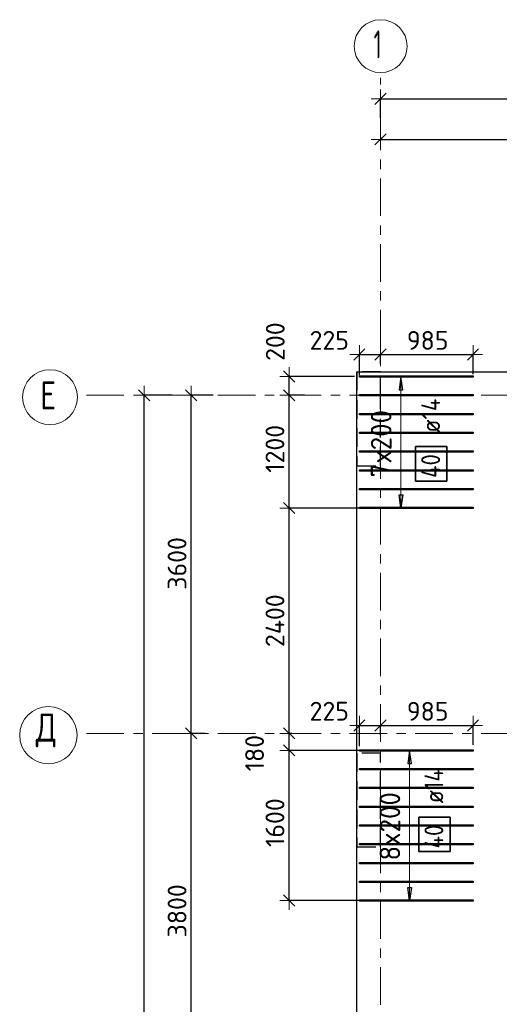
# Model space of a CAD drawing. Header units: metres. Extents: x -38 to 97, y -15 to 21.
# Tile 8 of 82: x -3.34 to 1.76, y 9.91 to 20.4. Entities that reach past the tile are written whole.
import ezdxf

# ---------------------------------------------------------------- set-up
doc = ezdxf.new("R2010")
doc.units = ezdxf.units.M
doc.header["$PDMODE"] = 65
for name, pattern in [('______11', [0.5, 0.4, -0.05, 0, -0.05]), ('______2', [0.27, 0.2, -0.07]), ('______5', [1.1, 0.8, -0.1, 0.1, -0.1])]:
    doc.linetypes.add(name, pattern=pattern)
for name, color, linetype, lineweight in [('XR$2$Осевая линия (1)', 7, '______5', 13), ('XR$2$Размерная линия (1)', 7, 'Continuous', 13), ('XR$3$Арм.стержн. Доп. арматура', 180, 'Continuous', 35), ('XR$3$Перекрытие (1)', 7, 'Continuous', 35), ('XR$3$Размерная линия (1)', 7, 'Continuous', 13)]:
    doc.layers.add(name, color=color, linetype=linetype, lineweight=lineweight)
doc.layers.add('XR$5$Стена_ бетон несущ.', color=7, linetype='Continuous', lineweight=70, true_color=0xb4b496)
doc.styles.add('ISOCPEUR', font='txt')
doc.dimstyles.new('DIMSTYLE_2', dxfattribs={"dimtxt": 0.2, "dimasz": 0.2, "dimexe": 0, "dimexo": 0, "dimgap": 0.1, "dimtad": 2, "dimdec": 0, "dimlfac": 1000, "dimrnd": 5, "dimzin": 12, "dimdsep": 46, "dimtxsty": 'ISOCPEUR', "dimblk1": 'ALL_ML_STRICH', "dimblk2": 'ALL_ML_STRICH', "dimsah": 1, "dimcen": 0, "dimclrd": 7, "dimclre": 256, "dimclrt": 7, "dimadec": 0, "dimazin": 0, "dimtfac": 1, "dimtdec": 0, "dimtix": 1, "dimtmove": 2, "dimatfit": 3, "dimfxl": 0, "dimtzin": 0, "dimlwd": 0, "dimlwe": -3, "dimarcsym": 0})
doc.dimstyles.new('DIMSTYLE_3', dxfattribs={"dimtxt": 0.2, "dimasz": 0.2, "dimexe": 0, "dimexo": 0, "dimgap": 0.1, "dimtad": 2, "dimdec": 0, "dimlfac": 1000, "dimrnd": 5, "dimzin": 12, "dimdsep": 46, "dimtxsty": 'ISOCPEUR', "dimblk1": 'ALL_ML_STRICH', "dimblk2": 'ALL_ML_STRICH', "dimsah": 1, "dimcen": 0, "dimclrd": 7, "dimclre": 256, "dimclrt": 7, "dimadec": 0, "dimazin": 0, "dimtfac": 1, "dimtdec": 0, "dimtix": 1, "dimtmove": 2, "dimatfit": 3, "dimfxl": 0, "dimtzin": 0, "dimlwd": 0, "dimlwe": -3, "dimarcsym": 0})
doc.dimstyles.new('DIMSTYLE_6', dxfattribs={"dimtxt": 0.2, "dimasz": 0.2, "dimexe": 0, "dimexo": 0, "dimgap": 0.1, "dimtad": 2, "dimdec": 0, "dimlfac": 1000, "dimrnd": 5, "dimzin": 12, "dimdsep": 46, "dimtxsty": 'ISOCPEUR', "dimblk1": 'ALL_ML_STRICH', "dimblk2": 'ALL_ML_STRICH', "dimsah": 1, "dimcen": 0, "dimclrd": 7, "dimclre": 256, "dimclrt": 7, "dimadec": 0, "dimazin": 0, "dimtfac": 1, "dimtdec": 0, "dimtix": 1, "dimtmove": 2, "dimatfit": 3, "dimfxl": 0, "dimtvp": 1.2, "dimtzin": 0, "dimlwd": 0, "dimlwe": -3, "dimarcsym": 0})

# ---------------------------------------------------------------- blocks, each defined once
blk = doc.blocks.new('ALL_ML_STRICH')
at = {"color": 0, "linetype": 'ByBlock', "lineweight": -2}
for p, q in [((-1, 0), (0.5, 0)), ((-0.3, -0.3), (0.3, 0.3)), ((0, -0.5), (0, 0.5))]:
    blk.add_line(p, q, dxfattribs=at)
blk = doc.blocks.new('*D5')
at = {"layer": 'DEFPOINTS', "color": 7, "linetype": 'Continuous', "lineweight": 13, "transparency": 33554687}
for p in [(-1.699, 16.4), (-2.294, 0), (-2.015, 0)]:
    blk.add_point(p, dxfattribs=at)
at = {"layer": 'XR$2$Размерная линия (1)', "color": 9, "linetype": 'Continuous', "lineweight": -2, "true_color": 0xc7c7c7, "transparency": 33554687}
for p, q in [((-1.719, 16.4), (-2.015, 16.4)), ((-2.274, 0), (-2.015, 0))]:
    blk.add_line(p, q, dxfattribs=at)
at = {"layer": 'XR$2$Размерная линия (1)', "color": 7, "linetype": 'Continuous', "lineweight": -2, "transparency": 33554687}
blk.add_line((-2.015, 0), (-2.015, 16.4), dxfattribs=at)
at = {"layer": 'XR$2$Размерная линия (1)', "color": 7, "linetype": 'Continuous', "lineweight": 13, "transparency": 33554687, "xscale": 0.2, "yscale": 0.2, "zscale": 0.2}
for p, rotation in [((-2.015, 16.4), 90), ((-2.015, 0), 270)]:
    blk.add_blockref('ALL_ML_STRICH', p, dxfattribs=dict(at, rotation=rotation))
at = {"layer": 'XR$2$Размерная линия (1)', "color": 7, "linetype": 'Continuous', "lineweight": 13, "transparency": 33554687, "insert": (-2.165, 8.22), "char_height": 0.2, "width": 1, "attachment_point": 5, "rotation": 90, "style": 'ISOCPEUR'}
blk.add_mtext('\\A1;{16400}', dxfattribs=at)
blk = doc.blocks.new('*D9')
at = {"layer": 'DEFPOINTS', "color": 7, "linetype": 'Continuous', "lineweight": 13, "transparency": 33554687}
for p in [(-1.347, 12.8), (-1.515, 9), (-1.253, 9)]:
    blk.add_point(p, dxfattribs=at)
at = {"layer": 'XR$2$Размерная линия (1)', "color": 9, "linetype": 'Continuous', "lineweight": -2, "true_color": 0xc7c7c7, "transparency": 33554687}
for p, q in [((-1.367, 12.8), (-1.515, 12.8)), ((-1.273, 9), (-1.515, 9))]:
    blk.add_line(p, q, dxfattribs=at)
at = {"layer": 'XR$2$Размерная линия (1)', "color": 7, "linetype": 'Continuous', "lineweight": -2, "transparency": 33554687}
blk.add_line((-1.515, 9), (-1.515, 12.8), dxfattribs=at)
at = {"layer": 'XR$2$Размерная линия (1)', "color": 7, "linetype": 'Continuous', "lineweight": 13, "transparency": 33554687, "xscale": 0.2, "yscale": 0.2, "zscale": 0.2}
for p, rotation in [((-1.515, 12.8), 90), ((-1.515, 9), 270)]:
    blk.add_blockref('ALL_ML_STRICH', p, dxfattribs=dict(at, rotation=rotation))
at = {"layer": 'XR$2$Размерная линия (1)', "color": 7, "linetype": 'Continuous', "lineweight": 13, "transparency": 33554687, "insert": (-1.665, 10.91), "char_height": 0.2, "width": 0.8, "attachment_point": 5, "rotation": 90, "style": 'ISOCPEUR'}
blk.add_mtext('\\A1;{3800}', dxfattribs=at)
blk = doc.blocks.new('*D10')
at = {"layer": 'DEFPOINTS', "color": 7, "linetype": 'Continuous', "lineweight": 13, "transparency": 33554687}
for p in [(-1.26, 16.4), (-1.515, 12.8), (-1.347, 12.8)]:
    blk.add_point(p, dxfattribs=at)
at = {"layer": 'XR$2$Размерная линия (1)', "color": 9, "linetype": 'Continuous', "lineweight": -2, "true_color": 0xc7c7c7, "transparency": 33554687}
for p, q in [((-1.28, 16.4), (-1.515, 16.4)), ((-1.367, 12.8), (-1.515, 12.8))]:
    blk.add_line(p, q, dxfattribs=at)
at = {"layer": 'XR$2$Размерная линия (1)', "color": 7, "linetype": 'Continuous', "lineweight": -2, "transparency": 33554687}
blk.add_line((-1.515, 12.8), (-1.515, 16.4), dxfattribs=at)
at = {"layer": 'XR$2$Размерная линия (1)', "color": 7, "linetype": 'Continuous', "lineweight": 13, "transparency": 33554687, "xscale": 0.2, "yscale": 0.2, "zscale": 0.2}
for p, rotation in [((-1.515, 16.4), 90), ((-1.515, 12.8), 270)]:
    blk.add_blockref('ALL_ML_STRICH', p, dxfattribs=dict(at, rotation=rotation))
at = {"layer": 'XR$2$Размерная линия (1)', "color": 7, "linetype": 'Continuous', "lineweight": 13, "transparency": 33554687, "insert": (-1.665, 14.61), "char_height": 0.2, "width": 0.8, "attachment_point": 5, "rotation": 90, "style": 'ISOCPEUR'}
blk.add_mtext('\\A1;{3600}', dxfattribs=at)
blk = doc.blocks.new('*D11')
at = {"layer": 'DEFPOINTS', "color": 7, "linetype": 'Continuous', "lineweight": 13, "transparency": 33554687}
for p in [(0.5, 19.557), (0.5, 19.377), (61.6, 17.12)]:
    blk.add_point(p, dxfattribs=at)
at = {"layer": 'XR$2$Размерная линия (1)', "color": 9, "linetype": 'Continuous', "lineweight": -2, "true_color": 0xc7c7c7, "transparency": 33554687}
for p, q in [((0.5, 19.357), (0.5, 19.557)), ((61.6, 17.14), (61.6, 19.557))]:
    blk.add_line(p, q, dxfattribs=at)
at = {"layer": 'XR$2$Размерная линия (1)', "color": 7, "linetype": 'Continuous', "lineweight": -2, "transparency": 33554687}
blk.add_line((0.5, 19.557), (61.6, 19.557), dxfattribs=at)
at = {"layer": 'XR$2$Размерная линия (1)', "color": 7, "linetype": 'Continuous', "lineweight": 13, "transparency": 33554687, "xscale": 0.2, "yscale": 0.2, "zscale": 0.2, "rotation": 180}
blk.add_blockref('ALL_ML_STRICH', (0.5, 19.557), dxfattribs=at)
at = {"layer": 'XR$2$Размерная линия (1)', "color": 7, "linetype": 'Continuous', "lineweight": 13, "transparency": 33554687, "xscale": 0.2, "yscale": 0.2, "zscale": 0.2}
blk.add_blockref('ALL_ML_STRICH', (61.6, 19.557), dxfattribs=at)
at = {"layer": 'XR$2$Размерная линия (1)', "color": 7, "linetype": 'Continuous', "lineweight": 13, "transparency": 33554687, "insert": (31.1, 19.707), "char_height": 0.2, "width": 1, "attachment_point": 5, "style": 'ISOCPEUR'}
blk.add_mtext('\\A1;{61100}', dxfattribs=at)
blk = doc.blocks.new('*D26')
at = {"layer": 'DEFPOINTS', "color": 7, "linetype": 'Continuous', "lineweight": 13, "transparency": 33554687}
for p in [(4.5, 19.191), (0.5, 19.17), (0.5, 19.126)]:
    blk.add_point(p, dxfattribs=at)
at = {"layer": 'XR$2$Размерная линия (1)', "color": 9, "linetype": 'Continuous', "lineweight": -2, "true_color": 0xc7c7c7, "transparency": 33554687}
for p, q in [((0.5, 19.15), (0.5, 19.126)), ((4.5, 19.171), (4.5, 19.126))]:
    blk.add_line(p, q, dxfattribs=at)
at = {"layer": 'XR$2$Размерная линия (1)', "color": 7, "linetype": 'Continuous', "lineweight": -2, "transparency": 33554687}
blk.add_line((0.5, 19.126), (4.5, 19.126), dxfattribs=at)
at = {"layer": 'XR$2$Размерная линия (1)', "color": 7, "linetype": 'Continuous', "lineweight": 13, "transparency": 33554687, "xscale": 0.2, "yscale": 0.2, "zscale": 0.2, "rotation": 180}
blk.add_blockref('ALL_ML_STRICH', (0.5, 19.126), dxfattribs=at)
at = {"layer": 'XR$2$Размерная линия (1)', "color": 7, "linetype": 'Continuous', "lineweight": 13, "transparency": 33554687, "xscale": 0.2, "yscale": 0.2, "zscale": 0.2}
blk.add_blockref('ALL_ML_STRICH', (4.5, 19.126), dxfattribs=at)
at = {"layer": 'XR$2$Размерная линия (1)', "color": 7, "linetype": 'Continuous', "lineweight": 13, "transparency": 33554687, "insert": (2.5, 19.276), "char_height": 0.2, "width": 0.8, "attachment_point": 5, "style": 'ISOCPEUR'}
blk.add_mtext('\\A1;{4000}', dxfattribs=at)
blk = doc.blocks.new('*D352')
at = {"layer": 'DEFPOINTS', "color": 7, "linetype": 'Continuous', "lineweight": 13, "transparency": 33554687}
for p in [(0.275, 16.835), (0.5, 16.716), (0.275, 16.593)]:
    blk.add_point(p, dxfattribs=at)
at = {"layer": 'XR$3$Размерная линия (1)', "color": 9, "linetype": 'Continuous', "lineweight": -2, "true_color": 0xc7c7c7, "transparency": 33554687}
for p, q in [((0.275, 16.613), (0.275, 16.835)), ((0.5, 16.736), (0.5, 16.835))]:
    blk.add_line(p, q, dxfattribs=at)
at = {"layer": 'XR$3$Размерная линия (1)', "color": 7, "linetype": 'Continuous', "lineweight": -2, "transparency": 33554687}
blk.add_line((0.275, 16.835), (0.5, 16.835), dxfattribs=at)
at = {"layer": 'XR$3$Размерная линия (1)', "color": 7, "linetype": 'Continuous', "lineweight": 13, "transparency": 33554687, "xscale": 0.2, "yscale": 0.2, "zscale": 0.2, "rotation": 180}
blk.add_blockref('ALL_ML_STRICH', (0.275, 16.835), dxfattribs=at)
at = {"layer": 'XR$3$Размерная линия (1)', "color": 7, "linetype": 'Continuous', "lineweight": 13, "transparency": 33554687, "xscale": 0.2, "yscale": 0.2, "zscale": 0.2}
blk.add_blockref('ALL_ML_STRICH', (0.5, 16.835), dxfattribs=at)
at = {"layer": 'XR$3$Размерная линия (1)', "color": 7, "linetype": 'Continuous', "lineweight": 13, "transparency": 33554687, "insert": (-0.045, 16.986), "char_height": 0.2, "width": 0.6, "attachment_point": 5, "style": 'ISOCPEUR'}
blk.add_mtext('\\A1;{225}', dxfattribs=at)
blk = doc.blocks.new('*D353')
at = {"layer": 'DEFPOINTS', "color": 7, "linetype": 'Continuous', "lineweight": 13, "transparency": 33554687}
for p in [(0.5, 16.835), (0.5, 16.716), (1.485, 16.607)]:
    blk.add_point(p, dxfattribs=at)
at = {"layer": 'XR$3$Размерная линия (1)', "color": 9, "linetype": 'Continuous', "lineweight": -2, "true_color": 0xc7c7c7, "transparency": 33554687}
for p, q in [((0.5, 16.736), (0.5, 16.835)), ((1.485, 16.627), (1.485, 16.835))]:
    blk.add_line(p, q, dxfattribs=at)
at = {"layer": 'XR$3$Размерная линия (1)', "color": 7, "linetype": 'Continuous', "lineweight": -2, "transparency": 33554687}
blk.add_line((0.5, 16.835), (1.485, 16.835), dxfattribs=at)
at = {"layer": 'XR$3$Размерная линия (1)', "color": 7, "linetype": 'Continuous', "lineweight": 13, "transparency": 33554687, "xscale": 0.2, "yscale": 0.2, "zscale": 0.2, "rotation": 180}
blk.add_blockref('ALL_ML_STRICH', (0.5, 16.835), dxfattribs=at)
at = {"layer": 'XR$3$Размерная линия (1)', "color": 7, "linetype": 'Continuous', "lineweight": 13, "transparency": 33554687, "xscale": 0.2, "yscale": 0.2, "zscale": 0.2}
blk.add_blockref('ALL_ML_STRICH', (1.485, 16.835), dxfattribs=at)
at = {"layer": 'XR$3$Размерная линия (1)', "color": 7, "linetype": 'Continuous', "lineweight": 13, "transparency": 33554687, "insert": (1.002, 16.985), "char_height": 0.2, "width": 0.6, "attachment_point": 5, "style": 'ISOCPEUR'}
blk.add_mtext('\\A1;{985}', dxfattribs=at)
blk = doc.blocks.new('*D354')
at = {"layer": 'DEFPOINTS', "color": 7, "linetype": 'Continuous', "lineweight": 13, "transparency": 33554687}
for p in [(0.275, 12.885), (0.5, 12.766), (0.275, 12.643)]:
    blk.add_point(p, dxfattribs=at)
at = {"layer": 'XR$3$Размерная линия (1)', "color": 9, "linetype": 'Continuous', "lineweight": -2, "true_color": 0xc7c7c7, "transparency": 33554687}
for p, q in [((0.275, 12.663), (0.275, 12.885)), ((0.5, 12.786), (0.5, 12.885))]:
    blk.add_line(p, q, dxfattribs=at)
at = {"layer": 'XR$3$Размерная линия (1)', "color": 7, "linetype": 'Continuous', "lineweight": -2, "transparency": 33554687}
blk.add_line((0.275, 12.885), (0.5, 12.885), dxfattribs=at)
at = {"layer": 'XR$3$Размерная линия (1)', "color": 7, "linetype": 'Continuous', "lineweight": 13, "transparency": 33554687, "xscale": 0.2, "yscale": 0.2, "zscale": 0.2, "rotation": 180}
blk.add_blockref('ALL_ML_STRICH', (0.275, 12.885), dxfattribs=at)
at = {"layer": 'XR$3$Размерная линия (1)', "color": 7, "linetype": 'Continuous', "lineweight": 13, "transparency": 33554687, "xscale": 0.2, "yscale": 0.2, "zscale": 0.2}
blk.add_blockref('ALL_ML_STRICH', (0.5, 12.885), dxfattribs=at)
at = {"layer": 'XR$3$Размерная линия (1)', "color": 7, "linetype": 'Continuous', "lineweight": 13, "transparency": 33554687, "insert": (-0.045, 13.036), "char_height": 0.2, "width": 0.6, "attachment_point": 5, "style": 'ISOCPEUR'}
blk.add_mtext('\\A1;{225}', dxfattribs=at)
blk = doc.blocks.new('*D355')
at = {"layer": 'DEFPOINTS', "color": 7, "linetype": 'Continuous', "lineweight": 13, "transparency": 33554687}
for p in [(0.5, 12.885), (0.5, 12.766), (1.485, 12.657)]:
    blk.add_point(p, dxfattribs=at)
at = {"layer": 'XR$3$Размерная линия (1)', "color": 9, "linetype": 'Continuous', "lineweight": -2, "true_color": 0xc7c7c7, "transparency": 33554687}
for p, q in [((0.5, 12.786), (0.5, 12.885)), ((1.485, 12.677), (1.485, 12.885))]:
    blk.add_line(p, q, dxfattribs=at)
at = {"layer": 'XR$3$Размерная линия (1)', "color": 7, "linetype": 'Continuous', "lineweight": -2, "transparency": 33554687}
blk.add_line((0.5, 12.885), (1.485, 12.885), dxfattribs=at)
at = {"layer": 'XR$3$Размерная линия (1)', "color": 7, "linetype": 'Continuous', "lineweight": 13, "transparency": 33554687, "xscale": 0.2, "yscale": 0.2, "zscale": 0.2, "rotation": 180}
blk.add_blockref('ALL_ML_STRICH', (0.5, 12.885), dxfattribs=at)
at = {"layer": 'XR$3$Размерная линия (1)', "color": 7, "linetype": 'Continuous', "lineweight": 13, "transparency": 33554687, "xscale": 0.2, "yscale": 0.2, "zscale": 0.2}
blk.add_blockref('ALL_ML_STRICH', (1.485, 12.885), dxfattribs=at)
at = {"layer": 'XR$3$Размерная линия (1)', "color": 7, "linetype": 'Continuous', "lineweight": 13, "transparency": 33554687, "insert": (1.002, 13.035), "char_height": 0.2, "width": 0.6, "attachment_point": 5, "style": 'ISOCPEUR'}
blk.add_mtext('\\A1;{985}', dxfattribs=at)
blk = doc.blocks.new('*D410')
at = {"layer": 'DEFPOINTS', "color": 7, "linetype": 'Continuous', "lineweight": 13, "transparency": 33554687}
for p in [(0.324, 12.619), (-0.473, 11.019), (0.358, 11.019)]:
    blk.add_point(p, dxfattribs=at)
at = {"layer": 'XR$3$Размерная линия (1)', "color": 9, "linetype": 'Continuous', "lineweight": -2, "true_color": 0xc7c7c7, "transparency": 33554687}
for p, q in [((0.304, 12.619), (-0.473, 12.619)), ((0.338, 11.019), (-0.473, 11.019))]:
    blk.add_line(p, q, dxfattribs=at)
at = {"layer": 'XR$3$Размерная линия (1)', "color": 7, "linetype": 'Continuous', "lineweight": -2, "transparency": 33554687}
blk.add_line((-0.473, 11.019), (-0.473, 12.619), dxfattribs=at)
at = {"layer": 'XR$3$Размерная линия (1)', "color": 7, "linetype": 'Continuous', "lineweight": 13, "transparency": 33554687, "xscale": 0.2, "yscale": 0.2, "zscale": 0.2}
for p, rotation in [((-0.473, 12.619), 90), ((-0.473, 11.019), 270)]:
    blk.add_blockref('ALL_ML_STRICH', p, dxfattribs=dict(at, rotation=rotation))
at = {"layer": 'XR$3$Размерная линия (1)', "color": 7, "linetype": 'Continuous', "lineweight": 13, "transparency": 33554687, "insert": (-0.623, 11.849), "char_height": 0.2, "width": 0.8, "attachment_point": 5, "rotation": 90, "style": 'ISOCPEUR'}
blk.add_mtext('\\A1;{1600}', dxfattribs=at)
blk = doc.blocks.new('*D411')
at = {"layer": 'DEFPOINTS', "color": 7, "linetype": 'Continuous', "lineweight": 13, "transparency": 33554687}
for p in [(-0.422, 12.8), (-0.473, 12.619), (0.324, 12.619)]:
    blk.add_point(p, dxfattribs=at)
at = {"layer": 'XR$3$Размерная линия (1)', "color": 9, "linetype": 'Continuous', "lineweight": -2, "true_color": 0xc7c7c7, "transparency": 33554687}
for p, q in [((-0.442, 12.8), (-0.473, 12.8)), ((0.304, 12.619), (-0.473, 12.619))]:
    blk.add_line(p, q, dxfattribs=at)
at = {"layer": 'XR$3$Размерная линия (1)', "color": 7, "linetype": 'Continuous', "lineweight": -2, "transparency": 33554687}
blk.add_line((-0.473, 12.619), (-0.473, 12.8), dxfattribs=at)
at = {"layer": 'XR$3$Размерная линия (1)', "color": 7, "linetype": 'Continuous', "lineweight": 13, "transparency": 33554687, "xscale": 0.2, "yscale": 0.2, "zscale": 0.2}
for p, rotation in [((-0.473, 12.8), 90), ((-0.473, 12.619), 270)]:
    blk.add_blockref('ALL_ML_STRICH', p, dxfattribs=dict(at, rotation=rotation))
at = {"layer": 'XR$3$Размерная линия (1)', "color": 7, "linetype": 'Continuous', "lineweight": 13, "transparency": 33554687, "insert": (-0.84, 12.589), "char_height": 0.2, "width": 0.6, "attachment_point": 5, "rotation": 90, "style": 'ISOCPEUR'}
blk.add_mtext('\\A1;{180}', dxfattribs=at)
blk = doc.blocks.new('*D412')
at = {"layer": 'DEFPOINTS', "color": 7, "linetype": 'Continuous', "lineweight": 13, "transparency": 33554687}
for p in [(0.309, 15.2), (-0.473, 12.8), (-0.422, 12.8)]:
    blk.add_point(p, dxfattribs=at)
at = {"layer": 'XR$3$Размерная линия (1)', "color": 9, "linetype": 'Continuous', "lineweight": -2, "true_color": 0xc7c7c7, "transparency": 33554687}
for p, q in [((0.289, 15.2), (-0.473, 15.2)), ((-0.442, 12.8), (-0.473, 12.8))]:
    blk.add_line(p, q, dxfattribs=at)
at = {"layer": 'XR$3$Размерная линия (1)', "color": 7, "linetype": 'Continuous', "lineweight": -2, "transparency": 33554687}
blk.add_line((-0.473, 12.8), (-0.473, 15.2), dxfattribs=at)
at = {"layer": 'XR$3$Размерная линия (1)', "color": 7, "linetype": 'Continuous', "lineweight": 13, "transparency": 33554687, "xscale": 0.2, "yscale": 0.2, "zscale": 0.2}
for p, rotation in [((-0.473, 15.2), 90), ((-0.473, 12.8), 270)]:
    blk.add_blockref('ALL_ML_STRICH', p, dxfattribs=dict(at, rotation=rotation))
at = {"layer": 'XR$3$Размерная линия (1)', "color": 7, "linetype": 'Continuous', "lineweight": 13, "transparency": 33554687, "insert": (-0.623, 14), "char_height": 0.2, "width": 0.8, "attachment_point": 5, "rotation": 90, "style": 'ISOCPEUR'}
blk.add_mtext('\\A1;{2400}', dxfattribs=at)
blk = doc.blocks.new('*D413')
at = {"layer": 'DEFPOINTS', "color": 7, "linetype": 'Continuous', "lineweight": 13, "transparency": 33554687}
for p in [(-0.287, 16.4), (-0.473, 15.2), (0.309, 15.2)]:
    blk.add_point(p, dxfattribs=at)
at = {"layer": 'XR$3$Размерная линия (1)', "color": 9, "linetype": 'Continuous', "lineweight": -2, "true_color": 0xc7c7c7, "transparency": 33554687}
for p, q in [((-0.307, 16.4), (-0.473, 16.4)), ((0.289, 15.2), (-0.473, 15.2))]:
    blk.add_line(p, q, dxfattribs=at)
at = {"layer": 'XR$3$Размерная линия (1)', "color": 7, "linetype": 'Continuous', "lineweight": -2, "transparency": 33554687}
blk.add_line((-0.473, 15.2), (-0.473, 16.4), dxfattribs=at)
at = {"layer": 'XR$3$Размерная линия (1)', "color": 7, "linetype": 'Continuous', "lineweight": 13, "transparency": 33554687, "xscale": 0.2, "yscale": 0.2, "zscale": 0.2}
for p, rotation in [((-0.473, 16.4), 90), ((-0.473, 15.2), 270)]:
    blk.add_blockref('ALL_ML_STRICH', p, dxfattribs=dict(at, rotation=rotation))
at = {"layer": 'XR$3$Размерная линия (1)', "color": 7, "linetype": 'Continuous', "lineweight": 13, "transparency": 33554687, "insert": (-0.623, 15.83), "char_height": 0.2, "width": 0.8, "attachment_point": 5, "rotation": 90, "style": 'ISOCPEUR'}
blk.add_mtext('\\A1;{1200}', dxfattribs=at)
blk = doc.blocks.new('*D414')
at = {"layer": 'DEFPOINTS', "color": 7, "linetype": 'Continuous', "lineweight": 13, "transparency": 33554687}
for p in [(0.245, 16.6), (-0.473, 16.4), (-0.287, 16.4)]:
    blk.add_point(p, dxfattribs=at)
at = {"layer": 'XR$3$Размерная линия (1)', "color": 9, "linetype": 'Continuous', "lineweight": -2, "true_color": 0xc7c7c7, "transparency": 33554687}
for p, q in [((0.225, 16.6), (-0.473, 16.6)), ((-0.307, 16.4), (-0.473, 16.4))]:
    blk.add_line(p, q, dxfattribs=at)
at = {"layer": 'XR$3$Размерная линия (1)', "color": 7, "linetype": 'Continuous', "lineweight": -2, "transparency": 33554687}
blk.add_line((-0.473, 16.4), (-0.473, 16.6), dxfattribs=at)
at = {"layer": 'XR$3$Размерная линия (1)', "color": 7, "linetype": 'Continuous', "lineweight": 13, "transparency": 33554687, "xscale": 0.2, "yscale": 0.2, "zscale": 0.2}
for p, rotation in [((-0.473, 16.6), 90), ((-0.473, 16.4), 270)]:
    blk.add_blockref('ALL_ML_STRICH', p, dxfattribs=dict(at, rotation=rotation))
at = {"layer": 'XR$3$Размерная линия (1)', "color": 7, "linetype": 'Continuous', "lineweight": 13, "transparency": 33554687, "insert": (-0.62, 16.972), "char_height": 0.2, "width": 0.6, "attachment_point": 5, "rotation": 90, "style": 'ISOCPEUR'}
blk.add_mtext('\\A1;{200}', dxfattribs=at)

msp = doc.modelspace()

# ---------------------------------------------------------------- linework, layer by layer
at = {"layer": 'XR$2$Осевая линия (1)', "color": 253, "linetype": '______11', "lineweight": 13, "true_color": 0xa0a0a0, "transparency": 33554687}
for p, q in [((0.5, -3.39), (0.5, 19.78)), ((-2.63, 16.4), (62.6, 16.4)), ((-2.63, 12.8), (62.6, 12.8))]:
    msp.add_line(p, q, dxfattribs=at)
at = {"layer": 'XR$2$Осевая линия (1)', "color": 7, "linetype": 'Continuous', "lineweight": 13, "transparency": 33554687}
for centre, radius in [((0.5019, 20.1186), 0.2819), ((-3.0176, 16.3805), 0.2924), ((-3.0342, 12.7805), 0.3058)]:
    msp.add_circle(centre, radius, dxfattribs=at)
at = {"layer": 'XR$3$Арм.стержн. Доп. арматура', "color": 253, "linetype": 'Continuous', "lineweight": -3, "true_color": 0xa0a0a0, "transparency": 33554687}
for p, q in [((0.7173, 16.6002), (0.6173, 16.6002)), ((0.7173, 16.6002), (0.8173, 16.6002)), ((0.7173, 15.2002), (0.6173, 15.2002)), ((0.7173, 15.2002), (0.8173, 15.2002)), ((0.81, 12.6189), (0.71, 12.6189)), ((0.81, 12.6189), (0.91, 12.6189)), ((0.81, 11.0189), (0.71, 11.0189)), ((0.81, 11.0189), (0.91, 11.0189))]:
    msp.add_line(p, q, dxfattribs=at)
at = {"layer": 'XR$3$Арм.стержн. Доп. арматура', "color": 7, "linetype": 'Continuous', "lineweight": 25, "transparency": 33554687}
for p, q in [((0.7173, 16.6002), (0.6973, 16.4602)), ((0.7373, 16.4602), (0.7173, 16.6002)), ((0.6973, 16.4602), (0.7373, 16.4602)), ((0.7173, 15.2002), (0.6973, 15.3402)), ((0.6973, 15.3402), (0.7373, 15.3402)), ((0.7373, 15.3402), (0.7173, 15.2002)), ((0.81, 12.6189), (0.79, 12.4789)), ((0.83, 12.4789), (0.81, 12.6189)), ((0.79, 12.4789), (0.83, 12.4789)), ((0.81, 11.0189), (0.79, 11.1589)), ((0.79, 11.1589), (0.83, 11.1589)), ((0.83, 11.1589), (0.81, 11.0189))]:
    msp.add_line(p, q, dxfattribs=at)
at = {"layer": 'XR$3$Арм.стержн. Доп. арматура', "color": 7, "linetype": 'Continuous', "lineweight": 13, "transparency": 33554687}
for p, q in [((0.7173, 16.6002), (0.7173, 16.6002)), ((0.7173, 15.2002), (0.7173, 16.6002)), ((0.7173, 15.2002), (0.7173, 15.2002)), ((0.81, 12.6189), (0.81, 12.6189)), ((0.81, 11.0189), (0.81, 12.6189)), ((0.81, 11.0189), (0.81, 11.0189))]:
    msp.add_line(p, q, dxfattribs=at)
at = {"layer": 'XR$3$Арм.стержн. Доп. арматура', "color": 7, "linetype": 'Continuous', "lineweight": 25, "transparency": 33554687}
for points in [[(0.275, 16.6072), (1.485, 16.6072), (1.485, 16.5932), (0.275, 16.5932), (0.275, 16.6072)], [(0.275, 16.4072), (1.485, 16.4072), (1.485, 16.3932), (0.275, 16.3932), (0.275, 16.4072)], [(0.275, 16.2072), (1.485, 16.2072), (1.485, 16.1932), (0.275, 16.1932), (0.275, 16.2072)], [(0.275, 16.0072), (1.485, 16.0072), (1.485, 15.9932), (0.275, 15.9932), (0.275, 16.0072)], [(0.275, 15.8072), (1.485, 15.8072), (1.485, 15.7932), (0.275, 15.7932), (0.275, 15.8072)], [(0.275, 15.6072), (1.485, 15.6072), (1.485, 15.5932), (0.275, 15.5932), (0.275, 15.6072)], [(0.275, 15.4072), (1.485, 15.4072), (1.485, 15.3932), (0.275, 15.3932), (0.275, 15.4072)], [(0.275, 15.2072), (1.485, 15.2072), (1.485, 15.1932), (0.275, 15.1932), (0.275, 15.2072)], [(0.275, 12.6259), (1.485, 12.6259), (1.485, 12.6119), (0.275, 12.6119), (0.275, 12.6259)], [(0.275, 12.4259), (1.485, 12.4259), (1.485, 12.4119), (0.275, 12.4119), (0.275, 12.4259)], [(0.275, 12.2259), (1.485, 12.2259), (1.485, 12.2119), (0.275, 12.2119), (0.275, 12.2259)], [(0.275, 12.0259), (1.485, 12.0259), (1.485, 12.0119), (0.275, 12.0119), (0.275, 12.0259)], [(0.275, 11.8259), (1.485, 11.8259), (1.485, 11.8119), (0.275, 11.8119), (0.275, 11.8259)], [(0.275, 11.6259), (1.485, 11.6259), (1.485, 11.6119), (0.275, 11.6119), (0.275, 11.6259)], [(0.275, 11.4259), (1.485, 11.4259), (1.485, 11.4119), (0.275, 11.4119), (0.275, 11.4259)], [(0.275, 11.2259), (1.485, 11.2259), (1.485, 11.2119), (0.275, 11.2119), (0.275, 11.2259)], [(0.275, 11.0259), (1.485, 11.0259), (1.485, 11.0119), (0.275, 11.0119), (0.275, 11.0259)]]:
    msp.add_lwpolyline(points, dxfattribs=at)
at = {"layer": 'XR$3$Арм.стержн. Доп. арматура', "color": 7, "linetype": 'Continuous', "lineweight": 35, "transparency": 33554687}
for points in [[(1.2074, 15.4874), (1.2074, 15.8541), (0.8741, 15.8541), (0.8741, 15.4874), (1.2074, 15.4874)], [(1.2418, 11.5407), (1.2418, 11.9073), (0.9085, 11.9073), (0.9085, 11.5407), (1.2418, 11.5407)]]:
    msp.add_lwpolyline(points, dxfattribs=at)
at = {"layer": 'XR$3$Перекрытие (1)', "color": 7, "linetype": 'Continuous', "lineweight": 25, "transparency": 33554687}
for p, q in [((0.25, -0.2498), (0.25, 16.6502)), ((0.25, 16.6502), (19.08, 16.6502))]:
    msp.add_line(p, q, dxfattribs=at)
at = {"layer": 'XR$5$Стена_ бетон несущ.', "color": 253, "linetype": '______2', "lineweight": -3, "true_color": 0xa0a0a0, "transparency": 33554687}
for p, q in [((0.5, 16.65), (0.25, 16.65)), ((0.25, 16.65), (0.25, 15.65)), ((0.5, 16.4), (0.5, 16.65)), ((0.5, 15.65), (0.5, 16.4)), ((0.25, 15.65), (0.5, 15.65)), ((0.5, 12.59), (0.25, 12.59)), ((0.25, 12.59), (0.25, 11.59)), ((0.5, 11.59), (0.5, 12.59)), ((0.25, 11.59), (0.5, 11.59))]:
    msp.add_line(p, q, dxfattribs=at)

# ---------------------------------------------------------------- texts
at = {"layer": 'XR$2$Осевая линия (1)', "color": 7, "linetype": 'Continuous', "lineweight": 13, "transparency": 33554687, "char_height": 0.3, "attachment_point": 7, "style": 'ISOCPEUR'}
for s, insert, width in [('\\W0.56;1', (0.4269, 19.9881), 0.233333), ('\\W0.78;Е', (-3.1226, 16.25), 0.326407), ('\\W0.82;Д', (-3.1692, 12.65), 0.392646)]:
    msp.add_mtext(s, dxfattribs=dict(at, insert=insert, width=width))
at = {"layer": 'XR$3$Арм.стержн. Доп. арматура', "color": 7, "linetype": 'Continuous', "lineweight": 13, "transparency": 33554687, "char_height": 0.22, "width": 0.873359, "attachment_point": 7, "rotation": 90, "style": 'ISOCPEUR'}
for s, insert in [('\\W0.95;7x200', (0.6173, 15.5262)), ('\\W0.95;8x200', (0.71, 11.4449))]:
    msp.add_mtext(s, dxfattribs=dict(at, insert=insert))
at = {"layer": 'XR$3$Арм.стержн. Доп. арматура', "color": 7, "linetype": 'Continuous', "lineweight": 25, "transparency": 33554687, "char_height": 0.2, "attachment_point": 7, "rotation": 90, "style": 'ISOCPEUR'}
for s, insert, width in [('\\W0.89; ø14 ', (1.1341, 15.8874), 0.769432), ('\\W0.88;40', (1.1341, 15.5208), 0.387995), ('\\W0.89; ø14 ', (1.1685, 11.9407), 0.769432), ('\\W0.88;40', (1.1685, 11.574), 0.387995)]:
    msp.add_mtext(s, dxfattribs=dict(at, insert=insert, width=width))

# ---------------------------------------------------------------- dimensions: what is measured, and where the dimension line sits
at = {"layer": 'XR$2$Размерная линия (1)', "color": 7, "linetype": 'Continuous', "lineweight": 13, "transparency": 33554687}
for base, p1, p2, picture, middle in [((61.6, 19.5574), (0.5, 19.3568), (61.6, 17.1397), '*D11', (31.1, 19.7074)), ((4.5, 19.1261), (0.5, 19.1495), (4.5, 19.1712), '*D26', (2.5, 19.2761))]:
    dim = msp.add_linear_dim(base=base, p1=p1, p2=p2, dimstyle='DIMSTYLE_3', override={"dimpost": '<>', "dimclrd": 7, "dimclre": 9, "dimclrt": 7, "dimlwd": 0, "dimlwe": 65533}, dxfattribs=at)
    dim.commit()
    dim.dimension.update_dxf_attribs({"geometry": picture, "text_midpoint": middle, "dimtype": 160})
for base, p1, p2, dimstyle, picture, middle in [((-2.0153, 16.4), (-2.2738, 0), (-1.7186, 16.4), 'DIMSTYLE_2', '*D5', (-2.1653, 8.22)), ((-1.5153, 16.4), (-1.3672, 12.8), (-1.2805, 16.4), 'DIMSTYLE_3', '*D10', (-1.6653, 14.61)), ((-1.5153, 12.8), (-1.2732, 9), (-1.3672, 12.8), 'DIMSTYLE_3', '*D9', (-1.6653, 10.91))]:
    dim = msp.add_linear_dim(base=base, p1=p1, p2=p2, angle=90, dimstyle=dimstyle, override={"dimpost": '<>', "dimclrd": 7, "dimclre": 9, "dimclrt": 7, "dimlwd": 0, "dimlwe": 65533}, dxfattribs=at)
    dim.commit()
    dim.dimension.update_dxf_attribs({"geometry": picture, "text_midpoint": middle, "dimtype": 160})
at = {"layer": 'XR$3$Размерная линия (1)', "color": 7, "linetype": 'Continuous', "lineweight": 13, "transparency": 33554687}
for base, p1, p2, dimstyle, picture, middle in [((-0.4731, 16.6002), (-0.3071, 16.4), (0.2252, 16.6002), 'DIMSTYLE_6', '*D414', (-0.6201, 16.9723)), ((-0.4731, 16.4), (0.2885, 15.2002), (-0.3071, 16.4), 'DIMSTYLE_3', '*D413', (-0.6231, 15.8301)), ((-0.4731, 15.2002), (-0.4418, 12.8), (0.2885, 15.2002), 'DIMSTYLE_3', '*D412', (-0.6231, 14.0001)), ((-0.4731, 12.8), (0.304, 12.6189), (-0.4418, 12.8), 'DIMSTYLE_6', '*D411', (-0.8403, 12.5892)), ((-0.4731, 12.6189), (0.3377, 11.0189), (0.304, 12.6189), 'DIMSTYLE_3', '*D410', (-0.6231, 11.8489))]:
    dim = msp.add_linear_dim(base=base, p1=p1, p2=p2, angle=90, dimstyle=dimstyle, override={"dimpost": '<>', "dimclrd": 7, "dimclre": 9, "dimclrt": 7, "dimlwd": 0, "dimlwe": 65533}, dxfattribs=at)
    dim.commit()
    dim.dimension.update_dxf_attribs({"geometry": picture, "text_midpoint": middle, "dimtype": 160})
for base, p1, p2, dimstyle, picture, middle in [((0.5, 16.8353), (0.275, 16.6132), (0.5, 16.7359), 'DIMSTYLE_6', '*D352', (-0.0454, 16.9859)), ((1.485, 16.8353), (0.5, 16.7359), (1.485, 16.6272), 'DIMSTYLE_3', '*D353', (1.0025, 16.9853)), ((0.5, 12.8853), (0.275, 12.6632), (0.5, 12.7859), 'DIMSTYLE_6', '*D354', (-0.0454, 13.0359)), ((1.485, 12.8853), (0.5, 12.7859), (1.485, 12.6772), 'DIMSTYLE_3', '*D355', (1.0025, 13.0353))]:
    dim = msp.add_linear_dim(base=base, p1=p1, p2=p2, dimstyle=dimstyle, override={"dimpost": '<>', "dimclrd": 7, "dimclre": 9, "dimclrt": 7, "dimlwd": 0, "dimlwe": 65533}, dxfattribs=at)
    dim.commit()
    dim.dimension.update_dxf_attribs({"geometry": picture, "text_midpoint": middle, "dimtype": 160})

doc.saveas('drawing.dxf')
